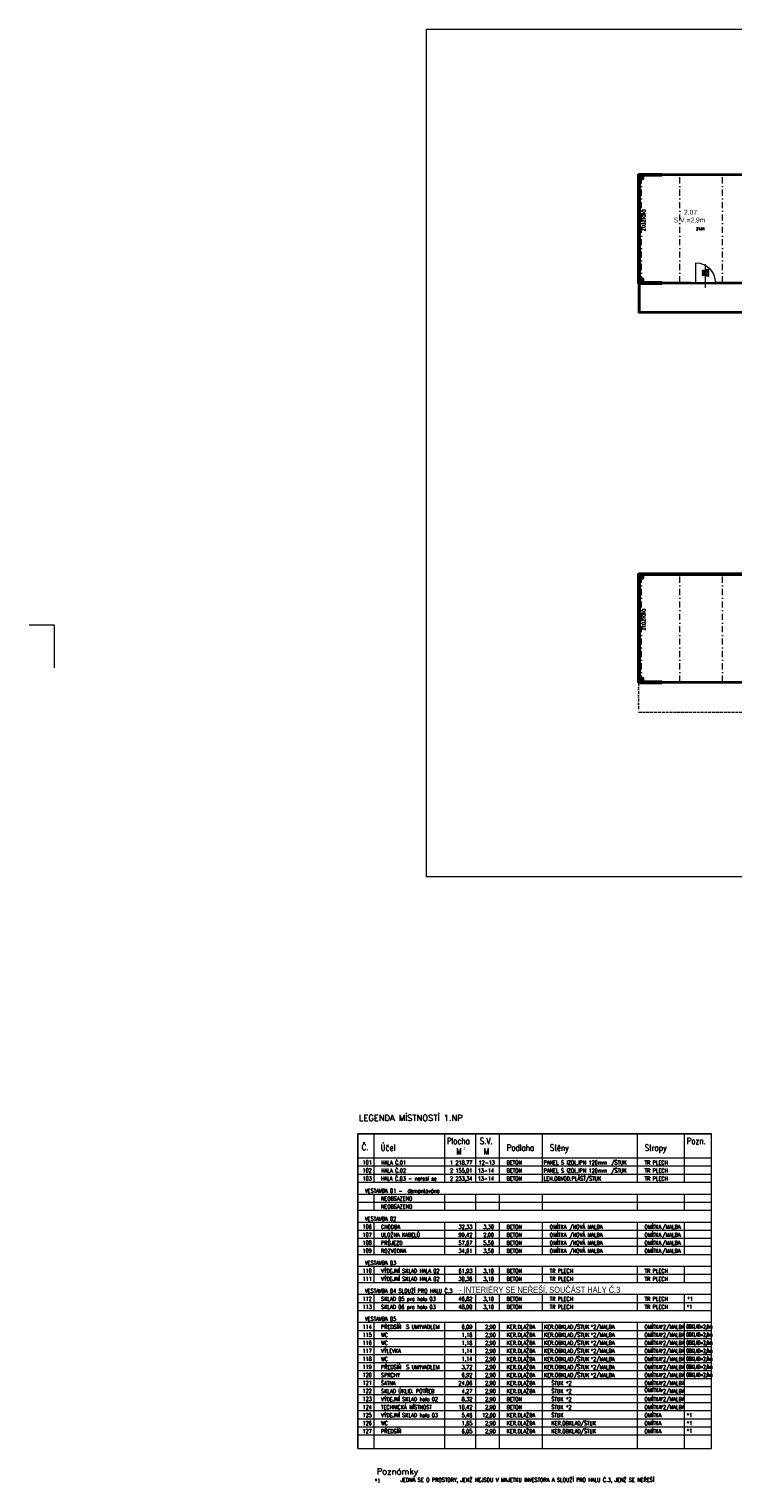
# Model space of a CAD drawing. Header units: millimetres. Extents: x -485339 to 350584, y -2181201 to -313328.
# Tile 70 of 115: x -6218 to 22689, y -1129806 to -1070068. Entities that reach past the tile are written whole.
import ezdxf
from ezdxf.enums import TextEntityAlignment as Align

# ---------------------------------------------------------------- set-up
doc = ezdxf.new("R2010")
doc.units = ezdxf.units.MM
doc.header["$LTSCALE"] = 10
for name, pattern in [('DASHDOT', [25.4, 12.7, -6.35, 0, -6.35]), ('DASHED', [19.05, 12.7, -6.35]), ('DĚLICÍ2', [15.875, 6.35, -3.175, 0, -3.175, 0, -3.175])]:
    doc.linetypes.add(name, pattern=pattern)
for name, color, linetype, lineweight in [('1VZT', 150, 'DASHED', 18), ('A_vybavení', 252, 'Continuous', 18), ('N_popis', 10, 'Continuous', 18), ('PBŘ', 160, 'Continuous', 18), ('St__otvory_dveře', 40, 'Continuous', 18), ('St_otvory_okna', 40, 'Continuous', 18), ('St_plocha_místnosti', 250, 'Continuous', 18), ('St_popis', 250, 'Continuous', 18), ('St_popis_otvory', 40, 'Continuous', 18), ('St_sloupy_opláštění_půdorys', 25, 'Continuous', 35), ('St_čáry_nad', 250, 'DĚLICÍ2', 18), ('St_čáry_obrys', 5, 'Continuous', 35), ('St_čáry_osy', 250, 'DASHDOT', 18), ('St_čáry_plné', 250, 'Continuous', 18)]:
    doc.layers.add(name, color=color, linetype=linetype, lineweight=lineweight)
doc.layers.add('BOURÁNÍ_POPIS', color=7, linetype='Continuous', lineweight=18, true_color=0x4ccd32)
doc.layers.add('St_plocha_místn', color=140, linetype='Continuous', lineweight=18, plot=False)
doc.styles.add('A_slabé', font='txt')
doc.styles.add('Andy', font='txt')
doc.styles.add('ROMANS', font='romans.shx', dxfattribs={"width": 0.8})
doc.styles.get("Standard").update_dxf_attribs({"font": 'simplex.shx', "width": 0.8})

# ---------------------------------------------------------------- blocks, each defined once
blk = doc.blocks.new('G$C325A9F68')
at = {"layer": 'St_otvory_okna', "ltscale": 2}
for points in [[(0, 0), (1200, 0), (1200, 50), (0, 50)], [(0, 0), (50, 0), (50, 50), (0, 50)], [(1200, 0), (1150, 0), (1150, 50), (1200, 50)]]:
    blk.add_lwpolyline(points, close=True, dxfattribs=at)
blk = doc.blocks.new('G$C51AC4435')
at = {"layer": 'St__otvory_dveře', "ltscale": 2}
for points in [[(0, 0), (50, 0), (50, -150), (0, -150)], [(0, -150), (50, -150), (50, -200), (0, -200)], [(0, -1050), (50, -1050), (50, -1000), (0, -1000)], [(0, -1200), (50, -1200), (50, -1050), (0, -1050)]]:
    blk.add_lwpolyline(points, close=True, dxfattribs=at)
at = {"layer": 'St__otvory_dveře', "linetype": 'DĚLICÍ2'}
for points in [[(0, -1000), (0, -200)], [(50, -1000), (50, -200)]]:
    blk.add_lwpolyline(points, dxfattribs=at)
at = {"layer": 'St__otvory_dveře', "ltscale": 2}
blk.add_lwpolyline([(50, -1000), (850, -1000)], dxfattribs=at)
blk.add_arc((50, -1000), 800, 0, 90, dxfattribs=at)
blk = doc.blocks.new('G$C2F820337')
at = {"layer": 'St_sloupy_opláštění_půdorys', "ltscale": 2}
blk.add_lwpolyline([(-70, -70), (70, -70), (70, 70), (-70, 70)], close=True, dxfattribs=at)
for points in [[(-70, 70), (70, -70)], [(70, 70), (-70, -70)]]:
    blk.add_lwpolyline(points, dxfattribs=at)
blk = doc.blocks.new('*U2268')
at = {"layer": 'N_popis', "lineweight": 15, "style": 'ROMANS', "width": 0.55}
blk.add_text('OBKLAD=2,0m', height=165, rotation=0.00269, dxfattribs=at).set_placement((-486, -67))
blk = doc.blocks.new('*U2269')
at = {"layer": 'A_vybavení'}
for p in [(0, 0), (0, -330), (0, -660), (0, -990), (0, -1320), (0, -1650), (0, -1980)]:
    blk.add_blockref('*U2268', p, dxfattribs=at)
blk = doc.blocks.new('G$CB525666B')
at = {"layer": '1VZT', "ltscale": 0.1}
for points in [[(-15879, -80), (-15929, -80), (-15879, 80), (-15929, 80)], [(-10859, -80), (-10909, -80), (-10859, 80), (-10909, 80)], [(-4499, -80), (-4549, -80), (-4499, 80), (-4549, 80)], [(-20909, -2419), (-20959, -2419), (-20909, -2259), (-20959, -2259)], [(-20909, -2809), (-20959, -2809), (-20909, -2649), (-20959, -2649)], [(-15879, -3949), (-15929, -3949), (-15879, -3789), (-15929, -3789)], [(-10859, -3949), (-10909, -3949), (-10859, -3789), (-10909, -3789)], [(-4499, -3949), (-4549, -3949), (-4499, -3789), (-4549, -3789)]]:
    blk.add_lwpolyline(points, close=True, dxfattribs=at)
for centre in [(0, 0), (-4400, -3878)]:
    blk.add_circle(centre, 50, dxfattribs=at)

msp = doc.modelspace()

# ---------------------------------------------------------------- linework, layer by layer
at = {"layer": 'PBŘ', "lineweight": 18}
msp.add_lwpolyline([(10105.4, -1070067.5), (110563.9, -1070067.5), (110563.9, -1104899), (10105.4, -1104899)], close=True, dxfattribs=at)
at = {"layer": 'St_plocha_místn'}
for points in [[(18865.3, -1080475.7), (23845.3, -1080475.7), (23845.3, -1076075.7), (18865.3, -1076075.7)], [(39915.3, -1079375.7), (41215.3, -1079375.7), (41215.3, -1081725.7), (18815.3, -1081725.7), (18815.3, -1080525.7), (39915.3, -1080525.7)]]:
    msp.add_lwpolyline(points, close=True, dxfattribs=at)
at = {"layer": 'St_popis', "lineweight": 25}
for q in [(21804.3, -1115463.9), (7289.1, -1128396.4), (7289.1, -1122289.7)]:
    msp.add_line((7289.1, -1115463.9), q, dxfattribs=at)
at = {"layer": 'St_popis'}
for p, q in [((7949.1, -1116453.8), (7949.1, -1115463.9)), ((10853.2, -1116453.8), (10853.2, -1115463.9)), ((12135.5, -1116453.8), (12135.5, -1115463.9)), ((13101.4, -1116453.8), (13101.4, -1115463.9)), ((14871.3, -1116453.8), (14871.3, -1115463.9)), ((18765.1, -1116453.8), (18765.1, -1115463.9)), ((20707.2, -1116453.8), (20707.2, -1115463.9)), ((21804.3, -1116453.8), (21804.3, -1115463.9)), ((21804.3, -1122289.7), (21804.3, -1115463.9)), ((7289.1, -1116453.8), (21804.3, -1116453.8)), ((21709.3, -1116453.8), (21709.9, -1116453.8)), ((21804.3, -1128396.4), (21804.3, -1116453.8)), ((7289.1, -1116783.8), (21804.3, -1116783.8)), ((7289.1, -1117113.8), (20707.2, -1117113.8)), ((7289.1, -1117113.8), (21804.3, -1117113.8)), ((7289.1, -1117443.8), (21804.3, -1117443.8)), ((7289.1, -1117943.8), (21804.3, -1117943.8)), ((7289.1, -1118273.8), (21804.3, -1118273.8)), ((7289.1, -1118603.8), (20707.2, -1118603.8)), ((7289.1, -1118603.8), (20707.2, -1118603.8)), ((7289.1, -1118603.8), (21804.3, -1118603.8)), ((7289.1, -1119094.5), (21804.3, -1119094.5)), ((7289.1, -1119424.5), (21804.3, -1119424.5)), ((7289.1, -1119754.5), (20707.2, -1119754.5)), ((7289.1, -1119754.5), (20707.2, -1119754.5)), ((7289.1, -1119754.5), (21804.3, -1119754.5)), ((7289.1, -1120084.5), (20707.2, -1120084.5)), ((7289.1, -1120084.5), (20707.2, -1120084.5)), ((7289.1, -1120084.5), (21804.3, -1120084.5)), ((7289.1, -1120414.5), (20707.2, -1120414.5)), ((7289.1, -1120414.5), (20707.2, -1120414.5)), ((7289.1, -1120414.5), (21804.3, -1120414.5)), ((7289.1, -1120905.2), (21804.3, -1120905.2)), ((7289.1, -1121235.2), (21804.3, -1121235.2)), ((7289.1, -1121565.2), (20707.2, -1121565.2)), ((7289.1, -1121565.2), (20707.2, -1121565.2)), ((7289.1, -1121565.2), (21804.3, -1121565.2)), ((8178.5, -1121565.2), (21596.6, -1121565.2)), ((8178.5, -1121565.2), (21596.6, -1121565.2)), ((7289.1, -1122056), (21804.3, -1122056)), ((7289.1, -1122386), (21804.3, -1122386)), ((7289.1, -1122716), (20707.2, -1122716)), ((7289.1, -1122716), (20707.2, -1122716)), ((7289.1, -1122716), (21804.3, -1122716)), ((7289.1, -1123206.7), (21804.3, -1123206.7)), ((7289.1, -1123536.7), (21804.3, -1123536.7)), ((7289.1, -1123866.7), (20707.2, -1123866.7)), ((7289.1, -1123866.7), (20707.2, -1123866.7)), ((7289.1, -1123866.7), (21804.3, -1123866.7)), ((7289.1, -1124196.7), (21804.3, -1124196.7)), ((7289.1, -1124526.7), (20707.2, -1124526.7)), ((7289.1, -1124526.7), (20707.2, -1124526.7)), ((7289.1, -1124526.7), (21804.3, -1124526.7)), ((7289.1, -1124856.6), (21804.3, -1124856.6)), ((7289.1, -1125186.6), (20707.2, -1125186.6)), ((7289.1, -1125186.6), (20707.2, -1125186.6)), ((7289.1, -1125186.6), (21804.3, -1125186.6)), ((7289.1, -1125516.6), (21804.3, -1125516.6)), ((7289.1, -1125846.6), (20707.2, -1125846.6)), ((7289.1, -1125846.6), (20707.2, -1125846.6)), ((7289.1, -1125846.6), (21804.3, -1125846.6)), ((7289.1, -1126176.6), (21804.3, -1126176.6)), ((7289.1, -1126506.6), (20707.2, -1126506.6)), ((7289.1, -1126506.6), (20707.2, -1126506.6)), ((7289.1, -1126506.6), (21804.3, -1126506.6)), ((7289.1, -1126836.6), (20707.2, -1126836.6)), ((7289.1, -1126836.6), (20707.2, -1126836.6)), ((7289.1, -1126836.6), (21804.3, -1126836.6)), ((7289.1, -1127166.6), (20707.2, -1127166.6)), ((7289.1, -1127166.6), (20707.2, -1127166.6)), ((7289.1, -1127166.6), (21804.3, -1127166.6)), ((7289.1, -1127496.5), (20707.2, -1127496.5)), ((7289.1, -1127496.5), (20707.2, -1127496.5)), ((7289.1, -1127496.5), (21804.3, -1127496.5)), ((7289.1, -1127826.5), (20707.2, -1127826.5)), ((7289.1, -1127826.5), (20707.2, -1127826.5)), ((7289.1, -1127826.5), (21804.3, -1127826.5)), ((7289.1, -1128396.4), (21804.3, -1128396.4))]:
    msp.add_line(p, q, dxfattribs=at)
at = {"layer": 'St_popis', "lineweight": 15}
for p, q in [((7949.1, -1117443.8), (7949.1, -1116453.8)), ((10853.2, -1117443.8), (10853.2, -1116453.8)), ((12135.5, -1117443.8), (12135.5, -1116453.8)), ((13101.4, -1117443.8), (13101.4, -1116453.8)), ((14871.3, -1117443.8), (14871.3, -1116453.8)), ((18765.1, -1117443.8), (18765.1, -1116453.8)), ((20707.2, -1117443.8), (20707.2, -1116453.8)), ((7949.1, -1118603.8), (7949.1, -1117943.8)), ((10853.2, -1118603.8), (10853.2, -1117943.8)), ((12135.5, -1118603.8), (12135.5, -1117943.8)), ((13101.4, -1118603.8), (13101.4, -1117943.8)), ((14871.3, -1118603.8), (14871.3, -1117943.8)), ((18765.1, -1118603.8), (18765.1, -1117943.8)), ((20707.2, -1118603.8), (20707.2, -1117943.8)), ((7949.1, -1120414.5), (7949.1, -1119094.5)), ((10853.2, -1120414.5), (10853.2, -1119094.5)), ((12135.5, -1120414.5), (12135.5, -1119094.5)), ((13101.4, -1120414.5), (13101.4, -1119094.5)), ((14871.3, -1120414.5), (14871.3, -1119094.5)), ((18765.1, -1120414.5), (18765.1, -1119094.5)), ((20707.2, -1120414.5), (20707.2, -1119094.5)), ((7949.1, -1121565.2), (7949.1, -1120905.2)), ((10853.2, -1121565.2), (10853.2, -1120905.2)), ((12135.5, -1121565.2), (12135.5, -1120905.2)), ((13101.4, -1121565.2), (13101.4, -1120905.2)), ((14871.3, -1121565.2), (14871.3, -1120905.2)), ((18765.1, -1121565.2), (18765.1, -1120905.2)), ((20707.2, -1121565.2), (20707.2, -1120905.2)), ((7949.1, -1122716), (7949.1, -1122056)), ((10853.2, -1122716), (10853.2, -1122056)), ((12135.5, -1122716), (12135.5, -1122056)), ((13101.4, -1122716), (13101.4, -1122056)), ((14871.3, -1122716), (14871.3, -1122056)), ((18765.1, -1122716), (18765.1, -1122056)), ((20707.2, -1122716), (20707.2, -1122056)), ((7949.1, -1128396.4), (7949.1, -1123206.7)), ((7949.1, -1123866.7), (7949.1, -1123206.7)), ((10853.2, -1128396.4), (10853.2, -1123206.7)), ((10853.2, -1123866.7), (10853.2, -1123206.7)), ((12135.5, -1128396.4), (12135.5, -1123206.7)), ((13101.4, -1128396.4), (13101.4, -1123206.7)), ((13101.4, -1123866.7), (13101.4, -1123206.7)), ((14871.3, -1128396.4), (14871.3, -1123206.7)), ((14871.3, -1123866.7), (14871.3, -1123206.7)), ((18765.1, -1128396.4), (18765.1, -1123206.7)), ((18765.1, -1123866.7), (18765.1, -1123206.7)), ((20707.2, -1128396.4), (20707.2, -1123206.7)), ((20707.2, -1123866.7), (20707.2, -1123206.7))]:
    msp.add_line(p, q, dxfattribs=at)
at = {"layer": 'St_popis_otvory'}
msp.add_lwpolyline([(21565.3, -1080698.6), (21565.3, -1079732.4)], dxfattribs=at)
at = {"layer": 'St_sloupy_opláštění_půdorys'}
for points in [[(18865.3, -1092625.4), (18815.3, -1092625.4)], [(18865.3, -1096745.4), (18815.3, -1096745.4)]]:
    msp.add_lwpolyline(points, dxfattribs=at)
at = {"layer": 'St_čáry_nad', "color": 0, "ltscale": 2}
msp.add_lwpolyline([(18815.3, -1096935.4), (18815.3, -1098135.4), (39915.3, -1098135.4), (41215.3, -1098135.4), (41215.3, -1095785.4), (39915.3, -1095785.4)], dxfattribs=at)
at = {"layer": 'St_čáry_obrys', "ltscale": 2}
for points in [[(18815.3, -1076025.7), (19765.3, -1076025.7)], [(18815.3, -1080525.7), (18815.3, -1076025.7)], [(18865.3, -1076075.7), (19765.3, -1076075.7)], [(18865.3, -1080475.7), (18865.3, -1076075.7)], [(19765.3, -1076025.7), (19765.3, -1076075.7)], [(18815.3, -1080525.7), (19765.3, -1080525.7), (19765.3, -1080525.7), (19765.3, -1080475.7), (18865.3, -1080475.7)], [(19765.3, -1080475.7), (19765.3, -1080525.7)], [(18815.3, -1092435.4), (39915.3, -1092435.4)], [(18815.3, -1096935.4), (18815.3, -1092435.4)], [(18865.3, -1092485.4), (39865.3, -1092485.4)], [(18865.3, -1096885.4), (18865.3, -1092485.4)], [(18815.3, -1096935.4), (19765.3, -1096935.4), (19765.3, -1096935.4), (19765.3, -1096885.4), (18865.3, -1096885.4)], [(19765.3, -1096885.4), (19765.3, -1096935.4)]]:
    msp.add_lwpolyline(points, dxfattribs=at)
at = {"layer": 'St_čáry_osy', "ltscale": 2}
for points in [[(18935.3, -1080475.7), (18935.3, -1076075.7)], [(20515.3, -1080475.7), (20515.3, -1076075.7)], [(22265.3, -1080475.7), (22265.3, -1076075.7)], [(18935.3, -1096885.4), (18935.3, -1092485.4)], [(20515.3, -1096885.4), (20515.3, -1092485.4)], [(22265.3, -1096885.4), (22265.3, -1092485.4)]]:
    msp.add_lwpolyline(points, dxfattribs=at)
at = {"layer": 'St_čáry_plné', "ltscale": 2}
for p, q in [((-5167.7, -1094562.4), (-6217.7, -1094562.4)), ((-5167.7, -1096312.4), (-5167.7, -1094562.4))]:
    msp.add_line(p, q, dxfattribs=at)
for points in [[(18815.3, -1080525.7), (18815.3, -1081725.7), (39915.3, -1081725.7), (41215.3, -1081725.7), (41215.3, -1079375.7), (39915.3, -1079375.7)], [(18865.3, -1080525.7), (18865.3, -1081675.7), (39915.3, -1081675.7), (41165.3, -1081675.7), (41165.3, -1080225.7)]]:
    msp.add_lwpolyline(points, dxfattribs=at)

# ---------------------------------------------------------------- block references
at = {"layer": '1VZT'}
msp.add_blockref('G$CB525666B', (39774.1, -1076346.7), dxfattribs=at)
at = {"layer": 'A_vybavení'}
msp.add_blockref('*U2269', (21260, -1123398.9), dxfattribs=at)
at = {"layer": 'St__otvory_dveře', "ltscale": 2, "xscale": -1, "rotation": 270}
msp.add_blockref('G$C51AC4435', (22165.3, -1080525.7), dxfattribs=at)
at = {"layer": 'St_otvory_okna', "ltscale": 2}
for p in [(19765.3, -1076075.7), (20965.3, -1076075.7), (22165.3, -1076075.7), (19765.3, -1080525.7), (22165.3, -1080525.7), (19765.3, -1096935.4), (20965.3, -1096935.4), (22165.3, -1096935.4)]:
    msp.add_blockref('G$C325A9F68', p, dxfattribs=at)
at = {"layer": 'St_sloupy_opláštění_půdorys', "ltscale": 2}
for p in [(18935.3, -1076145.7), (18935.3, -1080405.7), (18935.3, -1092555.4), (18935.3, -1096815.4)]:
    msp.add_blockref('G$C2F820337', p, dxfattribs=at)

# ---------------------------------------------------------------- texts
at = {"layer": 'BOURÁNÍ_POPIS', "lineweight": 15, "style": 'ROMANS', "width": 0.8}
for s, height, p in [('VESTAVBA 01 -  demontována', 164.997, (7575.7, -1117884.7)), ('*1', 165, (20786.2, -1127107.5)), ('*1', 165, (20786.2, -1127437.5)), ('*1', 165, (20786.2, -1127749.8))]:
    msp.add_text(s, height=height, rotation=0.002691, dxfattribs=at).set_placement(p)
at = {"layer": 'N_popis', "lineweight": 15, "style": 'ROMANS', "width": 0.8}
for s, height, p in [('PANEL S IZOL.IPN 120mm', 164.997, (14918.8, -1116724.8)), ('PANEL S IZOL.IPN 120mm', 164.997, (14918.8, -1117054.8)), ('/NOVÁ MALBA', 164.997, (15975.3, -1119365.5)), ('/NOVÁ MALBA', 164.997, (15975.3, -1119695.5)), ('/MALBA', 165, (19784.4, -1119365.5)), ('/NOVÁ MALBA', 164.997, (15975.3, -1120025.4)), ('/MALBA', 165, (19784.4, -1119695.5)), ('/MALBA', 165, (19784.4, -1120025.4)), ('/NOVÁ MALBA', 164.997, (15975.3, -1120355.4)), ('/MALBA', 165, (19784.4, -1120355.4)), ('*1', 165, (20786.2, -1122656.9)), ('*1', 165, (20814.8, -1122326.9)), ('KER.DLAŽBA', 165, (13394.9, -1123477.6)), ('KER.DLAŽBA', 165, (13394.9, -1123807.6)), ('KER.OBKLAD', 165, (14927.6, -1123477.6)), ('KER.OBKLAD', 165, (14927.6, -1123807.6)), ('*2/MALBA', 165, (16847.4, -1123477.6)), ('*2/MALBA', 165, (16847.4, -1123807.6)), ('*2/MALBA', 165, (19716.4, -1123477.6)), ('*2/MALBA', 165, (19716.4, -1123807.6)), ('VÝLEVKA', 165, (8235.7, -1124467.6)), ('KER.DLAŽBA', 165, (13394.9, -1124137.6)), ('KER.DLAŽBA', 165, (13394.9, -1124467.6)), ('KER.OBKLAD', 165, (14927.6, -1124137.6)), ('*2/MALBA', 165, (16847.4, -1124137.6)), ('*2/MALBA', 165, (19716.4, -1124137.6)), ('KER.DLAŽBA', 165, (13394.9, -1124797.6)), ('KER.OBKLAD', 165, (14927.6, -1124467.6)), ('KER.OBKLAD', 165, (14927.6, -1124797.6)), ('*2/MALBA', 165, (16847.4, -1124467.6)), ('*2/MALBA', 165, (16847.4, -1124797.6)), ('*2/MALBA', 165, (19716.4, -1124467.6)), ('*2/MALBA', 165, (19716.4, -1124797.6)), ('KER.DLAŽBA', 165, (13394.9, -1125127.6)), ('KER.DLAŽBA', 165, (13394.9, -1125457.6)), ('KER.OBKLAD', 165, (14927.6, -1125127.6)), ('KER.OBKLAD', 165, (14927.6, -1125457.6)), ('*2/MALBA', 165, (16847.4, -1125127.6)), ('*2/MALBA', 165, (16847.4, -1125457.6)), ('*2/MALBA', 165, (19716.4, -1125127.6)), ('*2/MALBA', 165, (19716.4, -1125457.6)), ('SKLAD ÚKLID. POTŘEB', 164.997, (8235.7, -1126117.5)), ('KER.DLAŽBA', 165, (13394.9, -1125787.6)), ('KER.DLAŽBA', 165, (13394.9, -1126117.5)), ('*2', 165, (15832.7, -1125787.6)), ('*2', 165, (15832.7, -1126117.5)), ('*2/MALBA', 165, (19716.4, -1125787.6)), ('*2/MALBA', 165, (19716.4, -1126117.6)), ('TECHNICKÁ MÍSTNOST', 164.997, (8235.7, -1126777.5)), ('*2', 165, (15832.7, -1126447.5)), ('*2', 165, (15832.7, -1126777.5)), ('*2/MALBA', 165, (19716.4, -1126447.6)), ('*2/MALBA', 165, (19716.4, -1126777.6))]:
    msp.add_text(s, height=height, rotation=0.002691, dxfattribs=at).set_placement(p)
at = {"layer": 'St_plocha_místn', "width": 0.8}
msp.add_text('21.91', height=100, dxfattribs=at).set_placement((21355.3, -1078275.7), align=Align.MIDDLE_CENTER)
at = {"layer": 'St_plocha_místnosti', "ltscale": 2, "style": 'Andy'}
for s, p in [('2.07', (20680.7, -1077695.2)), ('S.V.=2,9m', (20257.5, -1078014.9))]:
    msp.add_text(s, height=200, dxfattribs=at).set_placement(p)
at = {"layer": 'St_popis', "width": 0.8}
for s, height, style, p in [('Č.', 264, 'ROMANS', (7441, -1116139.1)), ('Účel', 264, 'ROMANS', (8222.4, -1116160)), ('Plocha', 264, 'ROMANS', (10938.5, -1115887.6)), ('S.V.', 264, 'ROMANS', (12292.6, -1115887.6)), ('Podlaha', 264, 'ROMANS', (13402, -1116165.9)), ('Stěny', 264, 'ROMANS', (15171.8, -1116165.9)), ('Stropy', 264, 'ROMANS', (19065.6, -1116165.9)), ('Pozn.', 264, 'ROMANS', (20792.5, -1115887.6)), ('M', 264, 'ROMANS', (11323.2, -1116313.1)), ('M', 264, 'ROMANS', (12456.1, -1116313.1)), ('- INTERIÉRY SE NEŘEŠÍ, SOUČÁST HALY Č.3', 250, 'Andy', (11448.9, -1121996.9))]:
    msp.add_text(s, height=height, dxfattribs=dict(at, style=style)).set_placement(p)
at = {"layer": 'St_popis', "style": 'A_slabé'}
msp.add_text('2', height=105.6, dxfattribs=at).set_placement((11626.7, -1116107.5))
at = {"layer": 'St_popis', "lineweight": 15, "style": 'ROMANS', "width": 0.8}
for s, p in [('101', (7855.2, -1116717.8)), ('102', (7855.2, -1117047.8)), ('2 155,01', (11985.2, -1117054.3)), ('1 218,77', (11985.2, -1116724.3)), ('13-14', (12874.6, -1117054.3)), ('12-13', (12911.9, -1116724.3)), ('103', (7855.2, -1117377.8)), ('2 233,34', (11985.2, -1117384.3)), ('13-14', (12874.6, -1117384.3)), ('106', (7855.2, -1119358.5)), ('32,33', (11985.2, -1119365)), ('3,30', (12874.6, -1119365)), ('107', (7855.2, -1119688.5)), ('108', (7855.2, -1120018.5)), ('57,67', (11985.2, -1120025)), ('99,42', (11985.2, -1119695)), ('5,50', (12874.6, -1120025)), ('2,00', (12874.6, -1119695)), ('109', (7855.2, -1120348.5)), ('34,61', (11985.2, -1120355)), ('3,50', (12874.6, -1120355)), ('110', (7855.2, -1121169.2)), ('61,93', (11985.2, -1121175.7)), ('3,10', (12874.6, -1121175.7)), ('111', (7855.2, -1121499.2)), ('30,36', (11985.2, -1121505.7)), ('3,10', (12874.6, -1121505.7)), ('112', (7855.2, -1122320)), ('113', (7855.2, -1122650)), ('46,82', (11985.2, -1122326.5)), ('48,00', (11985.2, -1122656.5)), ('3,10', (12874.6, -1122326.5)), ('3,10', (12874.6, -1122656.5)), ('114', (7855.2, -1123470.7)), ('115', (7855.2, -1123800.7)), ('6,09', (11985.2, -1123477.2)), ('1,16', (11985.2, -1123807.2)), ('2,90', (12951.1, -1123477.2)), ('2,90', (12951.1, -1123807.2)), ('116', (7855.2, -1124130.7)), ('1,16', (11985.2, -1124137.2)), ('2,90', (12951.1, -1124137.2)), ('117', (7855.2, -1124460.7)), ('118', (7855.2, -1124790.6)), ('1,14', (11985.2, -1124467.2)), ('1,14', (11985.2, -1124797.2)), ('2,90', (12951.1, -1124467.2)), ('2,90', (12951.1, -1124797.2)), ('119', (7855.2, -1125120.6)), ('120', (7855.2, -1125450.6)), ('3,72', (11985.2, -1125127.1)), ('6,92', (11985.2, -1125457.1)), ('2,90', (12951.1, -1125127.1)), ('2,90', (12951.1, -1125457.1)), ('121', (7855.2, -1125780.6)), ('122', (7855.2, -1126110.6)), ('24,06', (11985.2, -1125787.1)), ('4,27', (11985.2, -1126117.1)), ('2,90', (12951.1, -1125787.1)), ('2,90', (12951.1, -1126117.1)), ('123', (7855.2, -1126440.6)), ('124', (7855.2, -1126770.6)), ('10,42', (11985.2, -1126777.1)), ('8,32', (11985.2, -1126447.1)), ('2,90', (12951.1, -1126447.1)), ('2,90', (12951.1, -1126777.1)), ('125', (7855.2, -1127100.6)), ('126', (7855.2, -1127430.5)), ('5,46', (11985.2, -1127107.1)), ('1,65', (11985.2, -1127437.1)), ('12,00', (12951.1, -1127107.1)), ('2,90', (12951.1, -1127437.1)), ('127', (7855.2, -1127760.5)), ('6,05', (11985.2, -1127767)), ('2,90', (12951.1, -1127767))]:
    msp.add_text(s, height=165, rotation=0.002691, dxfattribs=at).set_placement(p, align=Align.RIGHT)
for s, height, p in [('HALA Č.01', 165, (8242.6, -1116724.8)), ('HALA Č.02', 165, (8242.6, -1117054.8)), ('BETON', 165, (13394.9, -1116724.8)), ('BETON', 165, (13394.9, -1117054.8)), ('/ŠTUK', 165, (17686.4, -1116724.8)), ('/ŠTUK', 165, (17686.4, -1117054.8)), ('TR PLECH', 165, (19058.5, -1116724.8)), ('TR PLECH', 165, (19058.5, -1117054.8)), ('HALA Č.03 - neřeší se', 164.997, (8235.7, -1117384.7)), ('BETON', 165, (13394.9, -1117384.7)), ('LEH.OBVOD.PLÁŠŤ', 164.997, (14918.8, -1117384.7)), ('/ŠTUK', 165, (16644.9, -1117384.7)), ('TR PLECH', 165, (19058.5, -1117384.7)), ('NEOBSAZENO', 165, (8235.7, -1118206.3)), ('VESTAVBA 02', 164.997, (7575.7, -1119035.5)), ('NEOBSAZENO', 165, (8235.7, -1118536.3)), ('CHODBA ', 165, (8235.7, -1119365.5)), ('ULOŽNA KABELŮ', 164.997, (8235.7, -1119695.5)), ('BETON', 165, (13394.9, -1119365.5)), ('OMÍTKA ', 165, (15164.8, -1119365.5)), ('OMÍTKA', 165, (15164.8, -1119695.5)), ('OMÍTKA', 165, (19058.5, -1119365.5)), ('OMÍTKA', 165, (19058.5, -1119695.5)), ('PRŮJEZD', 165, (8235.7, -1120025.4)), ('BETON', 165, (13394.9, -1119695.5)), ('BETON', 165, (13394.9, -1120025.4)), ('OMÍTKA', 165, (15164.8, -1120025.4)), ('OMÍTKA', 165, (19058.5, -1120025.4)), ('VESTAVBA 03', 164.997, (7575.7, -1120846.2)), ('ROZVODNA', 165, (8235.7, -1120355.4)), ('BETON', 165, (13394.9, -1120355.4)), ('OMÍTKA', 165, (15164.8, -1120355.4)), ('OMÍTKA', 165, (19058.5, -1120355.4)), ('VÝDEJNÍ SKLAD HALA 02', 164.997, (8235.7, -1121176.2)), ('VÝDEJNÍ SKLAD HALA 02', 164.997, (8235.7, -1121506.2)), ('BETON', 165, (13394.9, -1121176.2)), ('TR PLECH', 165, (15164.8, -1121176.2)), ('TR PLECH', 165, (19058.5, -1121176.2)), ('VESTAVBA 04 SLOUŽÍ PRO HALU Č.3', 164.997, (7574.4, -1121996.9)), ('BETON', 165, (13394.9, -1121506.2)), ('TR PLECH', 165, (15164.8, -1121506.2)), ('TR PLECH', 165, (19058.5, -1121506.2)), ('SKLAD 05 pro halu 03', 164.997, (8235.7, -1122326.9)), ('SKLAD 06 pro halu 03', 164.997, (8235.7, -1122656.9)), ('BETON', 165, (13394.9, -1122326.9)), ('BETON', 165, (13394.9, -1122656.9)), ('TR PLECH', 165, (15164.8, -1122326.9)), ('TR PLECH', 165, (15164.8, -1122656.9)), ('TR PLECH', 165, (19058.5, -1122326.9)), ('TR PLECH', 165, (19058.5, -1122656.9)), ('VESTAVBA 05', 164.997, (7575.7, -1123147.7)), ('WC', 165, (8235.7, -1123807.6)), ('PŘEDSÍŇ  S UMYVADLEM', 164.997, (8235.7, -1123477.6)), ('/ŠTUK', 165, (16151.4, -1123477.6)), ('/ŠTUK', 165, (16151.4, -1123807.6)), ('OMÍTKA', 165, (19058.5, -1123477.6)), ('OMÍTKA', 165, (19058.5, -1123807.6)), ('WC', 165, (8235.7, -1124137.6)), ('/ŠTUK', 165, (16151.4, -1124137.6)), ('/ŠTUK', 165, (16151.4, -1124467.6)), ('OMÍTKA', 165, (19058.5, -1124137.6)), ('OMÍTKA', 165, (19058.5, -1124467.6)), ('WC', 165, (8235.7, -1124797.6)), ('/ŠTUK', 165, (16151.4, -1124797.6)), ('OMÍTKA', 165, (19058.5, -1124797.6)), ('SPRCHY', 165, (8235.7, -1125457.6)), ('PŘEDSÍŇ  S UMYVADLEM', 164.997, (8235.7, -1125127.6)), ('/ŠTUK', 165, (16151.4, -1125127.6)), ('/ŠTUK', 165, (16151.4, -1125457.6)), ('OMÍTKA', 165, (19058.5, -1125127.6)), ('OMÍTKA', 165, (19058.5, -1125457.6)), ('ŠATNA ', 165, (8235.7, -1125787.6)), ('ŠTUK', 165, (15233.2, -1125787.6)), ('ŠTUK', 165, (15233.2, -1126117.5)), ('OMÍTKA', 165, (19058.5, -1125787.6)), ('OMÍTKA', 165, (19058.5, -1126072.5)), ('VÝDEJNÍ SKLAD hala 02', 164.997, (8235.7, -1126447.5)), ('BETON', 165, (13394.9, -1126447.5)), ('BETON', 165, (13394.9, -1126777.5)), ('ŠTUK', 165, (15233.2, -1126447.5)), ('ŠTUK', 165, (15233.2, -1126777.5)), ('OMÍTKA', 165, (19058.5, -1126447.5)), ('OMÍTKA', 165, (19058.5, -1126777.5)), ('VÝDEJNÍ SKLAD hala 03', 164.997, (8235.7, -1127107.5)), ('WC', 165, (8235.7, -1127437.5)), ('KER.DLAŽBA', 165, (13394.9, -1127107.5)), ('KER.DLAŽBA', 165, (13394.9, -1127437.5)), ('ŠTUK', 165, (15233.2, -1127107.5)), ('KER.OBKLAD/ŠTUK', 164.997, (15233.2, -1127437.5)), ('OMÍTKA', 165, (19058.5, -1127107.5)), ('OMÍTKA', 165, (19058.5, -1127437.5)), ('PŘEDSÍŇ', 165, (8235.7, -1127767.5)), ('KER.DLAŽBA', 165, (13394.9, -1127767.5)), ('KER.OBKLAD/ŠTUK', 164.997, (15233.2, -1127767.5)), ('OMÍTKA', 165, (19058.5, -1127767.5)), ('*1', 165, (7983.4, -1129799.8))]:
    msp.add_text(s, height=height, rotation=0.002691, dxfattribs=at).set_placement(p)
at = {"layer": 'St_popis', "char_height": 250, "attachment_point": 1, "style": 'Andy'}
for s, insert in [('{\\Fromand|c0;LEGENDA MÍSTNOSTÍ 1.NP}', (7329.1, -1114682.9)), ('{\\Fromand|c0;Poznámky}', (8059, -1129208.3))]:
    msp.add_mtext(s, dxfattribs=dict(at, insert=insert))
at = {"layer": 'St_popis', "lineweight": 15, "insert": (9038.8, -1129598.8), "char_height": 164.997, "width": 12080.669, "attachment_point": 1, "rotation": 0.002691, "style": 'ROMANS'}
msp.add_mtext('JEDNÁ SE O PROSTORY, JENŽ NEJSOU V MAJETKU INVESTORA A SLOUŽÍ PRO HALU Č.3, JENŽ SE NEŘEŠÍ', dxfattribs=at)
at = {"layer": 'St_popis_otvory', "insert": (21565.3, -1080087.4), "char_height": 100, "width": 1342.526, "attachment_point": 5, "rotation": 90}
msp.add_mtext('800\\P2000', dxfattribs=at)
at = {"layer": 'St_čáry_plné', "ltscale": 2, "width": 0.8}
for p in [(19099.9, -1078372.7), (19099.9, -1094782.4)]:
    msp.add_text('ztužidla', height=200, rotation=90, dxfattribs=at).set_placement(p)

doc.saveas('drawing.dxf')
